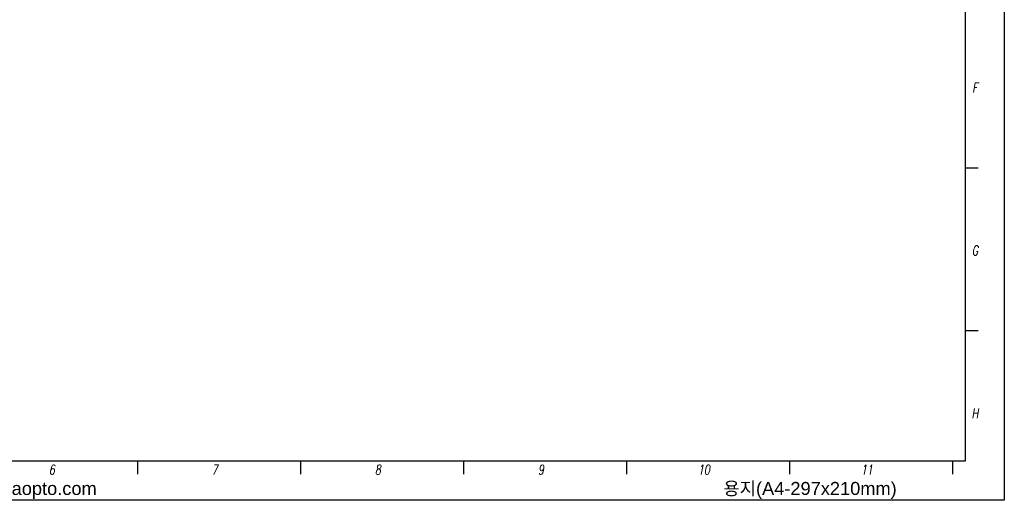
# Model space of a CAD drawing. Extents: x 0 to 2911, y 0 to 782.
# Tile 19 of 24: x 2341 to 2911, y 0 to 279. Entities that reach past the tile are written whole.
import ezdxf
from ezdxf.enums import TextEntityAlignment as Align

# ---------------------------------------------------------------- set-up
doc = ezdxf.new("R2010")
doc.units = 0
doc.header["$LTSCALE"] = 10
doc.header["$MEASUREMENT"] = 0
doc.layers.get('0').update_dxf_attribs({"linetype": 'CONTINUOUS'})
for name, color, linetype in [('FORM', 7, 'CONTINUOUS'), ('PAPER', 2, 'CONTINUOUS'), ('W', 4, 'CONTINUOUS')]:
    doc.layers.add(name, color=color, linetype=linetype)
doc.styles.add('S', font='romans.shx', dxfattribs={"width": 0.7, "oblique": 10, "bigfont": 'bigfont.shx'})
doc.styles.add('SEACAD_arial_ttf', font='arial.ttf')
doc.styles.add('SEACAD_arial_ttfI', font='arial.ttf')

# ---------------------------------------------------------------- blocks, each defined once
blk = doc.blocks.new('erdftrgf45r')
at = {"layer": 'W'}
for p, q in [((35198.74, 9666.28), (35198.74, 9471.28)), ((35198.74, 9471.28), (34921.74, 9471.28))]:
    blk.add_line(p, q, dxfattribs=at)

msp = doc.modelspace()

# ---------------------------------------------------------------- linework, layer by layer
msp.add_lwpolyline([(1819.633, 782.00145), (2911.41281, 782.00145), (2911.41281, 0), (1819.633, 0)], close=True)
at = {"layer": 'FORM', "color": 7, "linetype": 'Continuous'}
msp.add_line((2888.7461, 67.99543), (2888.7461, 22.66671), dxfattribs=at)
at = {"layer": 'PAPER'}
for p, q in [((2896.30309, 192.69908), (2888.7461, 192.69908)), ((2896.30309, 98.23665), (2888.7461, 98.23665)), ((2409.0743, 22.66671), (2409.0743, 15.10971)), ((2503.53673, 22.66671), (2503.53673, 15.10971)), ((2597.99916, 22.66671), (2597.99916, 15.10971)), ((2597.99916, 22.66671), (2597.99916, 15.10971)), ((2692.46159, 22.66671), (2692.46159, 15.10971)), ((2786.92402, 22.66671), (2786.92402, 15.10971)), ((2881.38645, 22.66671), (2881.38645, 15.10971))]:
    msp.add_line(p, q, dxfattribs=at)

# ---------------------------------------------------------------- block references
at = {"xscale": 3.777784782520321, "yscale": 3.777784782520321, "zscale": 3.777784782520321}
msp.add_blockref('erdftrgf45r', (-130084.53508, -35757.79372), dxfattribs=at)

# ---------------------------------------------------------------- texts
at = {"layer": 'FORM', "color": 7, "linetype": 'Continuous'}
for s, style, p in [('용지(A4-297x210mm)', 'SEACAD_arial_ttf', (2748.58057, 10.65739)), ('koreaopto.com', 'SEACAD_arial_ttfI', (2315.72215, 10.66176))]:
    msp.add_text(s, height=7.5547868, dxfattribs=dict(at, style=style)).set_placement(p, align=Align.TOP_LEFT)
at = {"layer": 'PAPER', "style": 'S', "oblique": 10, "width": 0.7}
for s, height, p in [('F', 5.66775, (2894.40668, 239.34811)), ('G', 5.66775, (2894.40668, 144.88568)), ('H', 5.66775, (2894.40668, 50.42325)), ('6', 5.66775, (2359.52535, 17.78056)), ('7', 5.66775, (2453.98778, 17.78056)), ('8', 5.66775, (2548.45021, 17.78056)), ('9', 5.66775, (2642.91265, 17.78056)), ('10', 5.667746, (2737.37508, 17.78056)), ('11', 5.667746, (2831.83751, 17.78056))]:
    msp.add_text(s, height=height, dxfattribs=at).set_placement(p, align=Align.MIDDLE)

doc.saveas('drawing.dxf')
